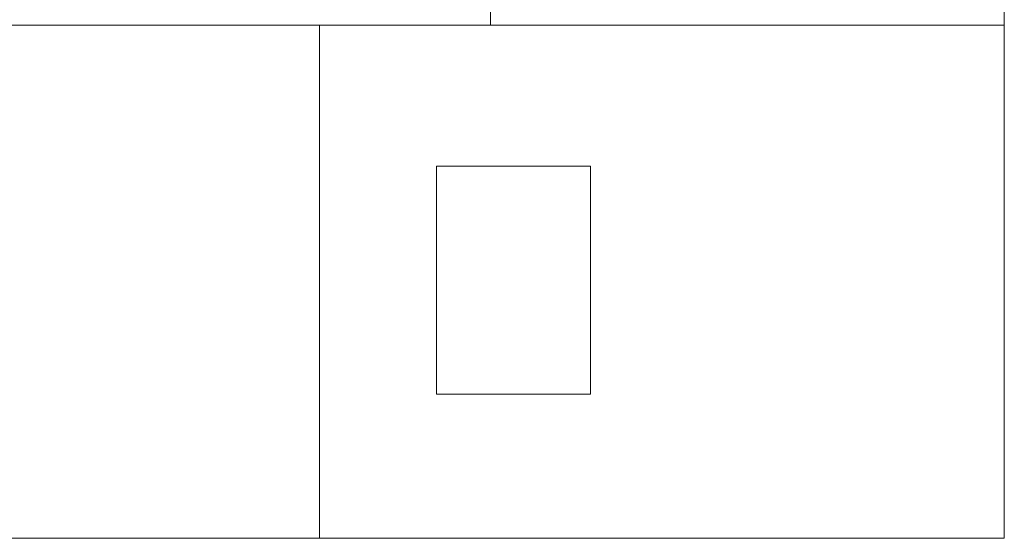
# Model space of a CAD drawing. Header units: millimetres. Extents: x -281 to 121694, y -16481 to 65128.
# Tile 38 of 256: x 13475 to 15200, y 17399 to 18309. Entities that reach past the tile are written whole.
import ezdxf

# ---------------------------------------------------------------- set-up
doc = ezdxf.new("R2010")
doc.units = ezdxf.units.MM
doc.linetypes.add('NLRS_Dash-0_6mm_Space-0_6mm_cpz', pattern=[1.2, 0.6, -0.6])
for name, color, linetype, lineweight in [('A--L$01A__Algemeen', 7, 'Continuous', 5), ('A--L82__LosseGebruikersInvent', 1, 'Continuous', 5), ('A--L8__LosseInventaris', 1, 'Continuous', 5)]:
    doc.layers.add(name, color=color, linetype=linetype, lineweight=lineweight)

# ---------------------------------------------------------------- blocks, each defined once
blk = doc.blocks.new('NLRS_82_SE_LB_laboratorium apparaat space reservation_gen_cpz - lab apparaat_tafelniveau-57700692-L_80_ 16')
at = {"layer": 'A--L8__LosseInventaris'}
for p, q in [((135, 200), (-135, 200)), ((-135, 200), (-135, -200)), ((135, -200), (135, 200)), ((-135, -200), (135, -200))]:
    blk.add_line(p, q, dxfattribs=at)
at = {"layer": 'A--L8__LosseInventaris', "linetype": 'NLRS_Dash-0_6mm_Space-0_6mm_cpz'}
for p, q in [((-135, 200), (135, 200)), ((-135, 200), (-135, -200)), ((135, 200), (135, -200)), ((-135, -200), (135, -200))]:
    blk.add_line(p, q, dxfattribs=at)
blk = doc.blocks.new('NLRS_82_FU_UN_spoekbak_gen_kad - spoelbak dxbxh 900x900x957-V502-L_80_ 16')
at = {"layer": 'A--L$01A__Algemeen'}
for p, q in [((-450, 322.7), (-450, -577.3)), ((450, 322.7), (-450, 322.7)), ((450, -577.3), (450, 322.7))]:
    blk.add_line(p, q, dxfattribs=at)
blk = doc.blocks.new('NLRS_82_FU_UN_lab en spoel tafels_gen_kad - labtafel zonder onderkast dxbxh 900x1200x950-V344-L_80_ 16')
at = {"layer": 'A--L$01A__Algemeen'}
for p, q in [((600, 637.3), (-600, 637.3)), ((-600, 637.3), (-600, -262.7)), ((600, -262.7), (600, 637.3)), ((300, -262.7), (600, -262.7))]:
    blk.add_line(p, q, dxfattribs=at)
blk = doc.blocks.new('NLRS_82_FU_UN_lab en spoel tafels_gen_kad - labtafel zonder onderkast dxbxh 900x1800x950-49310780-L_80_ 16')
at = {"layer": 'A--L$01A__Algemeen'}
for p, q in [((900, 637.3), (-900, 637.3)), ((-900, 637.3), (-900, -262.7)), ((-900, -262.7), (900, -262.7))]:
    blk.add_line(p, q, dxfattribs=at)
blk = doc.blocks.new('NLRS_82_FU_UN_lab en spoel tafels_gen_kad - labtafel zonder onderkast dxbxh 900x1800x950-V343-L_80_ 16')
at = {"layer": 'A--L$01A__Algemeen'}
blk.add_line((900, 262.7), (-900, 262.7), dxfattribs=at)

msp = doc.modelspace()

# ---------------------------------------------------------------- block references
at = {"layer": 'A--L82__LosseGebruikersInvent', "rotation": 180}
for name, p in [('NLRS_82_FU_UN_lab en spoel tafels_gen_kad - labtafel zonder onderkast dxbxh 900x1800x950-V343-L_80_ 16', (13400, 18561.8)), ('NLRS_82_FU_UN_spoekbak_gen_kad - spoelbak dxbxh 900x900x957-V502-L_80_ 16', (14750, 18621.8)), ('NLRS_82_FU_UN_lab en spoel tafels_gen_kad - labtafel zonder onderkast dxbxh 900x1800x950-49310780-L_80_ 16', (13100, 18036.4)), ('NLRS_82_FU_UN_lab en spoel tafels_gen_kad - labtafel zonder onderkast dxbxh 900x1200x950-V344-L_80_ 16', (14600, 18036.4))]:
    msp.add_blockref(name, p, dxfattribs=at)
at = {"layer": 'A--L8__LosseInventaris', "linetype": 'NLRS_Dash-0_6mm_Space-0_6mm_cpz'}
msp.add_blockref('NLRS_82_SE_LB_laboratorium apparaat space reservation_gen_cpz - lab apparaat_tafelniveau-57700692-L_80_ 16', (14340, 17851.9), dxfattribs=at)

doc.saveas('drawing.dxf')
